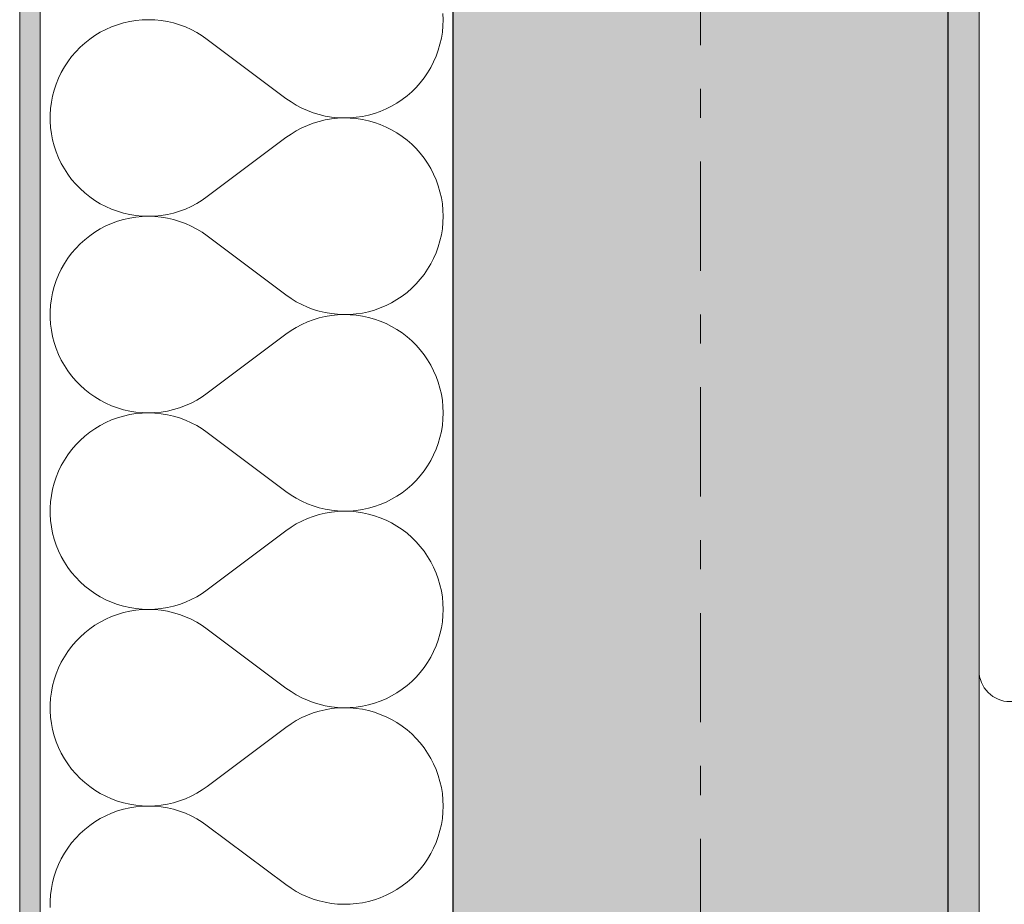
# Model space of a CAD drawing. Extents: x 100 to 2982, y 37 to 2050.
# Tile 22 of 130: x 620 to 668, y 979 to 1022. Entities that reach past the tile are written whole.
import ezdxf
from ezdxf.xclip import XClip

# ---------------------------------------------------------------- set-up
doc = ezdxf.new("R2010")
doc.units = 0
doc.header["$MEASUREMENT"] = 0
doc.header["$XCLIPFRAME"] = 0
doc.linetypes.add('Przerywana podwójnie', pattern=[54.680554, 26.458333, -10.583333, 7.055556, -10.583333])
for name, color, linetype in [('410-K Osie', 7, 'Continuous'), ('420-K Ściany', 7, 'Continuous'), ('820-G Rysunki Obrazki', 7, 'Continuous'), ('Nowe_330-W Wyposażenie', 7, 'Continuous')]:
    doc.layers.add(name, color=color, linetype=linetype)
pattern_1 = [(0, (-18316.349, -206.5255), (0, 8.660254), [0, -5]), (0, (-18313.849, -202.195), (0, 8.660254), [0, -5])]

# ---------------------------------------------------------------- blocks, each defined once
blk = doc.blocks.new('*X10')
at = {"layer": '420-K Ściany', "color": 174, "linetype": 'Continuous', "lineweight": 5, "ltscale": 0.2}
for p, q in [((640.326, 1022.046), (640.316, 1022.347)), ((624.546, 1021.805), (624.259, 1021.7)), ((624.839, 1021.892), (624.546, 1021.805)), ((625.137, 1021.959), (624.839, 1021.892)), ((625.438, 1022.008), (625.137, 1021.959)), ((625.743, 1022.037), (625.438, 1022.008)), ((626.048, 1022.046), (625.743, 1022.037)), ((626.353, 1022.036), (626.048, 1022.046)), ((626.658, 1022.006), (626.353, 1022.036)), ((626.959, 1021.956), (626.658, 1022.006)), ((627.257, 1021.888), (626.959, 1021.956)), ((627.55, 1021.8), (627.257, 1021.888)), ((627.836, 1021.694), (627.55, 1021.8)), ((640.316, 1021.745), (640.326, 1022.046)), ((623.708, 1021.436), (623.446, 1021.278)), ((623.979, 1021.577), (623.708, 1021.436)), ((624.259, 1021.7), (623.979, 1021.577)), ((628.115, 1021.57), (627.836, 1021.694)), ((628.386, 1021.428), (628.115, 1021.57)), ((628.647, 1021.269), (628.386, 1021.428)), ((640.24, 1021.148), (640.288, 1021.445)), ((640.288, 1021.445), (640.316, 1021.745)), ((622.957, 1020.913), (622.73, 1020.708)), ((623.196, 1021.103), (622.957, 1020.913)), ((623.446, 1021.278), (623.196, 1021.103)), ((628.897, 1021.094), (628.647, 1021.269)), ((628.897, 1021.094), (632.707, 1018.236)), ((640.089, 1020.565), (640.174, 1020.854)), ((640.174, 1020.854), (640.24, 1021.148)), ((622.517, 1020.488), (622.319, 1020.256)), ((622.73, 1020.708), (622.517, 1020.488)), ((639.987, 1020.281), (640.089, 1020.565)), ((622.136, 1020.011), (621.969, 1019.755)), ((622.319, 1020.256), (622.136, 1020.011)), ((639.729, 1019.737), (639.866, 1020.005)), ((639.866, 1020.005), (639.987, 1020.281)), ((621.819, 1019.489), (621.687, 1019.213)), ((621.969, 1019.755), (621.819, 1019.489)), ((639.404, 1019.23), (639.574, 1019.479)), ((639.574, 1019.479), (639.729, 1019.737)), ((621.572, 1018.93), (621.475, 1018.64)), ((621.687, 1019.213), (621.572, 1018.93)), ((639.018, 1018.768), (639.218, 1018.993)), ((639.218, 1018.993), (639.404, 1019.23)), ((621.475, 1018.64), (621.398, 1018.345)), ((638.577, 1018.358), (638.804, 1018.556)), ((638.804, 1018.556), (639.018, 1018.768)), ((621.339, 1018.045), (621.3, 1017.742)), ((621.398, 1018.345), (621.339, 1018.045)), ((632.707, 1018.236), (632.953, 1018.063)), ((632.953, 1018.063), (633.21, 1017.906)), ((637.827, 1017.856), (638.087, 1018.008)), ((638.087, 1018.008), (638.338, 1018.175)), ((638.338, 1018.175), (638.577, 1018.358)), ((621.3, 1017.742), (621.281, 1017.437)), ((633.21, 1017.906), (633.477, 1017.766)), ((633.477, 1017.766), (633.752, 1017.642)), ((633.752, 1017.642), (634.034, 1017.537)), ((634.034, 1017.537), (634.322, 1017.449)), ((636.706, 1017.423), (636.996, 1017.504)), ((636.996, 1017.504), (637.28, 1017.604)), ((637.28, 1017.604), (637.558, 1017.722)), ((637.558, 1017.722), (637.827, 1017.856)), ((621.281, 1017.437), (621.281, 1017.131)), ((621.281, 1017.131), (621.3, 1016.826)), ((634.034, 1017.031), (633.752, 1016.926)), ((634.322, 1017.119), (634.034, 1017.031)), ((634.322, 1017.449), (634.615, 1017.38)), ((634.615, 1017.188), (634.322, 1017.119)), ((634.615, 1017.38), (634.912, 1017.329)), ((634.912, 1017.239), (634.615, 1017.188)), ((634.912, 1017.329), (635.211, 1017.297)), ((635.211, 1017.271), (634.912, 1017.239)), ((635.211, 1017.297), (635.512, 1017.284)), ((635.512, 1017.284), (635.211, 1017.271)), ((635.512, 1017.284), (635.813, 1017.291)), ((635.813, 1017.277), (635.512, 1017.284)), ((635.813, 1017.291), (636.114, 1017.316)), ((636.114, 1017.252), (635.813, 1017.277)), ((636.114, 1017.316), (636.411, 1017.36)), ((636.411, 1017.208), (636.114, 1017.252)), ((636.411, 1017.36), (636.706, 1017.423)), ((636.706, 1017.145), (636.411, 1017.208)), ((636.996, 1017.064), (636.706, 1017.145)), ((637.28, 1016.964), (636.996, 1017.064)), ((621.3, 1016.826), (621.339, 1016.523)), ((633.21, 1016.662), (632.953, 1016.505)), ((633.477, 1016.802), (633.21, 1016.662)), ((633.752, 1016.926), (633.477, 1016.802)), ((637.558, 1016.847), (637.28, 1016.964)), ((637.827, 1016.712), (637.558, 1016.847)), ((638.087, 1016.56), (637.827, 1016.712)), ((638.338, 1016.393), (638.087, 1016.56)), ((621.339, 1016.523), (621.398, 1016.223)), ((621.398, 1016.223), (621.475, 1015.928)), ((628.897, 1013.474), (632.707, 1016.332)), ((632.953, 1016.505), (632.707, 1016.332)), ((638.577, 1016.21), (638.338, 1016.393)), ((638.804, 1016.012), (638.577, 1016.21)), ((621.475, 1015.928), (621.572, 1015.638)), ((621.572, 1015.638), (621.687, 1015.355)), ((639.018, 1015.8), (638.804, 1016.012)), ((639.218, 1015.575), (639.018, 1015.8)), ((621.687, 1015.355), (621.819, 1015.079)), ((639.404, 1015.338), (639.218, 1015.575)), ((639.574, 1015.089), (639.404, 1015.338)), ((621.819, 1015.079), (621.969, 1014.813)), ((621.969, 1014.813), (622.136, 1014.557)), ((639.729, 1014.831), (639.574, 1015.089)), ((639.866, 1014.563), (639.729, 1014.831)), ((622.136, 1014.557), (622.319, 1014.312)), ((622.319, 1014.312), (622.517, 1014.08)), ((639.987, 1014.287), (639.866, 1014.563)), ((640.089, 1014.003), (639.987, 1014.287)), ((622.517, 1014.08), (622.73, 1013.86)), ((622.73, 1013.86), (622.957, 1013.655)), ((640.174, 1013.714), (640.089, 1014.003)), ((640.24, 1013.42), (640.174, 1013.714)), ((622.957, 1013.655), (623.196, 1013.465)), ((623.196, 1013.465), (623.446, 1013.29)), ((623.446, 1013.29), (623.708, 1013.132)), ((628.386, 1013.14), (628.647, 1013.299)), ((628.647, 1013.299), (628.897, 1013.474)), ((640.288, 1013.123), (640.24, 1013.42)), ((623.708, 1013.132), (623.979, 1012.991)), ((623.979, 1012.991), (624.259, 1012.868)), ((624.259, 1012.868), (624.546, 1012.763)), ((624.546, 1012.763), (624.839, 1012.676)), ((627.257, 1012.68), (627.55, 1012.768)), ((627.55, 1012.768), (627.836, 1012.874)), ((627.836, 1012.874), (628.115, 1012.998)), ((628.115, 1012.998), (628.386, 1013.14)), ((640.316, 1012.823), (640.288, 1013.123)), ((640.326, 1012.522), (640.316, 1012.823)), ((624.546, 1012.282), (624.259, 1012.176)), ((624.839, 1012.368), (624.546, 1012.282)), ((624.839, 1012.676), (625.137, 1012.609)), ((625.137, 1012.436), (624.839, 1012.368)), ((625.137, 1012.609), (625.438, 1012.56)), ((625.438, 1012.484), (625.137, 1012.436)), ((625.438, 1012.56), (625.743, 1012.531)), ((625.743, 1012.513), (625.438, 1012.484)), ((625.743, 1012.531), (626.048, 1012.522)), ((626.048, 1012.522), (625.743, 1012.513)), ((626.048, 1012.522), (626.353, 1012.532)), ((626.353, 1012.512), (626.048, 1012.522)), ((626.353, 1012.532), (626.658, 1012.562)), ((626.658, 1012.482), (626.353, 1012.512)), ((626.658, 1012.562), (626.959, 1012.612)), ((626.959, 1012.433), (626.658, 1012.482)), ((626.959, 1012.612), (627.257, 1012.68)), ((627.257, 1012.364), (626.959, 1012.433)), ((627.55, 1012.276), (627.257, 1012.364)), ((627.836, 1012.17), (627.55, 1012.276)), ((640.316, 1012.221), (640.326, 1012.522)), ((623.708, 1011.912), (623.446, 1011.754)), ((623.979, 1012.053), (623.708, 1011.912)), ((624.259, 1012.176), (623.979, 1012.053)), ((628.115, 1012.046), (627.836, 1012.17)), ((628.386, 1011.904), (628.115, 1012.046)), ((628.647, 1011.745), (628.386, 1011.904)), ((640.24, 1011.624), (640.288, 1011.921)), ((640.288, 1011.921), (640.316, 1012.221)), ((622.957, 1011.389), (622.73, 1011.184)), ((623.196, 1011.579), (622.957, 1011.389)), ((623.446, 1011.754), (623.196, 1011.579)), ((628.897, 1011.57), (628.647, 1011.745)), ((628.897, 1011.57), (632.707, 1008.713)), ((640.089, 1011.041), (640.174, 1011.33)), ((640.174, 1011.33), (640.24, 1011.624)), ((622.517, 1010.964), (622.319, 1010.732)), ((622.73, 1011.184), (622.517, 1010.964)), ((639.987, 1010.758), (640.089, 1011.041)), ((622.136, 1010.487), (621.969, 1010.231)), ((622.319, 1010.732), (622.136, 1010.487)), ((639.729, 1010.214), (639.866, 1010.482)), ((639.866, 1010.482), (639.987, 1010.758)), ((621.819, 1009.965), (621.687, 1009.69)), ((621.969, 1010.231), (621.819, 1009.965)), ((639.404, 1009.706), (639.574, 1009.955)), ((639.574, 1009.955), (639.729, 1010.214)), ((621.572, 1009.406), (621.475, 1009.117)), ((621.687, 1009.69), (621.572, 1009.406)), ((639.018, 1009.244), (639.218, 1009.469)), ((639.218, 1009.469), (639.404, 1009.706)), ((621.475, 1009.117), (621.398, 1008.821)), ((638.577, 1008.835), (638.804, 1009.033)), ((638.804, 1009.033), (639.018, 1009.244)), ((621.339, 1008.521), (621.3, 1008.218)), ((621.398, 1008.821), (621.339, 1008.521)), ((632.707, 1008.713), (632.953, 1008.54)), ((632.953, 1008.54), (633.21, 1008.382)), ((637.827, 1008.332), (638.087, 1008.484)), ((638.087, 1008.484), (638.338, 1008.652)), ((638.338, 1008.652), (638.577, 1008.835)), ((621.3, 1008.218), (621.281, 1007.913)), ((633.21, 1008.382), (633.477, 1008.242)), ((633.477, 1008.242), (633.752, 1008.119)), ((633.752, 1008.119), (634.034, 1008.013)), ((634.034, 1008.013), (634.322, 1007.925)), ((636.706, 1007.899), (636.996, 1007.981)), ((636.996, 1007.981), (637.28, 1008.08)), ((637.28, 1008.08), (637.558, 1008.198)), ((637.558, 1008.198), (637.827, 1008.332)), ((621.281, 1007.913), (621.281, 1007.607)), ((621.281, 1007.607), (621.3, 1007.302)), ((634.034, 1007.508), (633.752, 1007.402)), ((634.322, 1007.595), (634.034, 1007.508)), ((634.322, 1007.925), (634.615, 1007.856)), ((634.615, 1007.665), (634.322, 1007.595)), ((634.615, 1007.856), (634.912, 1007.805)), ((634.912, 1007.715), (634.615, 1007.665)), ((634.912, 1007.805), (635.211, 1007.773)), ((635.211, 1007.747), (634.912, 1007.715)), ((635.211, 1007.773), (635.512, 1007.76)), ((635.512, 1007.76), (635.211, 1007.747)), ((635.512, 1007.76), (635.813, 1007.767)), ((635.813, 1007.754), (635.512, 1007.76)), ((635.813, 1007.767), (636.114, 1007.792)), ((636.114, 1007.728), (635.813, 1007.754)), ((636.114, 1007.792), (636.411, 1007.836)), ((636.411, 1007.684), (636.114, 1007.728)), ((636.411, 1007.836), (636.706, 1007.899)), ((636.706, 1007.621), (636.411, 1007.684)), ((636.996, 1007.54), (636.706, 1007.621)), ((637.28, 1007.44), (636.996, 1007.54)), ((621.3, 1007.302), (621.339, 1006.999)), ((621.339, 1006.999), (621.398, 1006.699)), ((633.21, 1007.138), (632.953, 1006.981)), ((633.477, 1007.278), (633.21, 1007.138)), ((633.752, 1007.402), (633.477, 1007.278)), ((637.558, 1007.323), (637.28, 1007.44)), ((637.827, 1007.188), (637.558, 1007.323)), ((638.087, 1007.037), (637.827, 1007.188)), ((638.338, 1006.869), (638.087, 1007.037)), ((621.398, 1006.699), (621.475, 1006.404)), ((628.897, 1003.951), (632.707, 1006.808)), ((632.953, 1006.981), (632.707, 1006.808)), ((638.577, 1006.686), (638.338, 1006.869)), ((638.804, 1006.488), (638.577, 1006.686)), ((621.475, 1006.404), (621.572, 1006.114)), ((621.572, 1006.114), (621.687, 1005.831)), ((639.018, 1006.276), (638.804, 1006.488)), ((639.218, 1006.051), (639.018, 1006.276)), ((639.404, 1005.814), (639.218, 1006.051)), ((621.687, 1005.831), (621.819, 1005.555)), ((639.574, 1005.566), (639.404, 1005.814)), ((621.819, 1005.555), (621.969, 1005.289)), ((621.969, 1005.289), (622.136, 1005.033)), ((639.729, 1005.307), (639.574, 1005.566)), ((639.866, 1005.039), (639.729, 1005.307)), ((622.136, 1005.033), (622.319, 1004.789)), ((622.319, 1004.789), (622.517, 1004.556)), ((639.987, 1004.763), (639.866, 1005.039)), ((640.089, 1004.48), (639.987, 1004.763)), ((622.517, 1004.556), (622.73, 1004.337)), ((622.73, 1004.337), (622.957, 1004.131)), ((640.174, 1004.191), (640.089, 1004.48)), ((640.24, 1003.897), (640.174, 1004.191)), ((622.957, 1004.131), (623.196, 1003.941)), ((623.196, 1003.941), (623.446, 1003.767)), ((623.446, 1003.767), (623.708, 1003.608)), ((628.386, 1003.616), (628.647, 1003.775)), ((628.647, 1003.775), (628.897, 1003.951)), ((640.288, 1003.599), (640.24, 1003.897)), ((623.708, 1003.608), (623.979, 1003.467)), ((623.979, 1003.467), (624.259, 1003.344)), ((624.259, 1003.344), (624.546, 1003.239)), ((624.546, 1003.239), (624.839, 1003.152)), ((627.257, 1003.156), (627.55, 1003.244)), ((627.55, 1003.244), (627.836, 1003.35)), ((627.836, 1003.35), (628.115, 1003.474)), ((628.115, 1003.474), (628.386, 1003.616)), ((640.316, 1003.299), (640.288, 1003.599)), ((640.326, 1002.998), (640.316, 1003.299)), ((624.546, 1002.758), (624.259, 1002.653)), ((624.839, 1002.844), (624.546, 1002.758)), ((624.839, 1003.152), (625.137, 1003.085)), ((625.137, 1002.912), (624.839, 1002.844)), ((625.137, 1003.085), (625.438, 1003.036)), ((625.438, 1002.96), (625.137, 1002.912)), ((625.438, 1003.036), (625.743, 1003.008)), ((625.743, 1002.989), (625.438, 1002.96)), ((625.743, 1003.008), (626.048, 1002.998)), ((626.048, 1002.998), (625.743, 1002.989)), ((626.048, 1002.998), (626.353, 1003.009)), ((626.353, 1002.988), (626.048, 1002.998)), ((626.353, 1003.009), (626.658, 1003.039)), ((626.658, 1002.958), (626.353, 1002.988)), ((626.658, 1003.039), (626.959, 1003.088)), ((626.959, 1002.909), (626.658, 1002.958)), ((626.959, 1003.088), (627.257, 1003.156)), ((627.257, 1002.84), (626.959, 1002.909)), ((627.55, 1002.753), (627.257, 1002.84)), ((627.836, 1002.647), (627.55, 1002.753)), ((640.316, 1002.697), (640.326, 1002.998)), ((623.446, 1002.23), (623.196, 1002.055)), ((623.708, 1002.388), (623.446, 1002.23)), ((623.979, 1002.529), (623.708, 1002.388)), ((624.259, 1002.653), (623.979, 1002.529)), ((628.115, 1002.522), (627.836, 1002.647)), ((628.386, 1002.38), (628.115, 1002.522)), ((628.647, 1002.221), (628.386, 1002.38)), ((640.24, 1002.1), (640.288, 1002.397)), ((640.288, 1002.397), (640.316, 1002.697)), ((622.957, 1001.865), (622.73, 1001.66)), ((623.196, 1002.055), (622.957, 1001.865)), ((628.897, 1002.046), (628.647, 1002.221)), ((628.897, 1002.046), (632.707, 999.189)), ((640.089, 1001.517), (640.174, 1001.806)), ((640.174, 1001.806), (640.24, 1002.1)), ((622.517, 1001.441), (622.319, 1001.208)), ((622.73, 1001.66), (622.517, 1001.441)), ((639.987, 1001.234), (640.089, 1001.517)), ((622.136, 1000.963), (621.969, 1000.707)), ((622.319, 1001.208), (622.136, 1000.963)), ((639.729, 1000.69), (639.866, 1000.958)), ((639.866, 1000.958), (639.987, 1001.234)), ((621.819, 1000.441), (621.687, 1000.166)), ((621.969, 1000.707), (621.819, 1000.441)), ((639.404, 1000.183), (639.574, 1000.431)), ((639.574, 1000.431), (639.729, 1000.69)), ((621.572, 999.883), (621.475, 999.593)), ((621.687, 1000.166), (621.572, 999.883)), ((639.018, 999.721), (639.218, 999.945)), ((639.218, 999.945), (639.404, 1000.183)), ((621.475, 999.593), (621.398, 999.297)), ((638.577, 999.311), (638.804, 999.509)), ((638.804, 999.509), (639.018, 999.721)), ((621.339, 998.997), (621.3, 998.694)), ((621.398, 999.297), (621.339, 998.997)), ((632.707, 999.189), (632.953, 999.016)), ((632.953, 999.016), (633.21, 998.859)), ((637.827, 998.809), (638.087, 998.96)), ((638.087, 998.96), (638.338, 999.128)), ((638.338, 999.128), (638.577, 999.311)), ((621.3, 998.694), (621.281, 998.389)), ((633.21, 998.859), (633.477, 998.718)), ((633.477, 998.718), (633.752, 998.595)), ((633.752, 998.595), (634.034, 998.489)), ((634.034, 998.489), (634.322, 998.401)), ((636.706, 998.375), (636.996, 998.457)), ((636.996, 998.457), (637.28, 998.557)), ((637.28, 998.557), (637.558, 998.674)), ((637.558, 998.674), (637.827, 998.809)), ((621.281, 998.389), (621.281, 998.084)), ((621.281, 998.084), (621.3, 997.779)), ((634.034, 997.984), (633.752, 997.878)), ((634.322, 998.072), (634.034, 997.984)), ((634.322, 998.401), (634.615, 998.332)), ((634.615, 998.141), (634.322, 998.072)), ((634.615, 998.332), (634.912, 998.281)), ((634.912, 998.192), (634.615, 998.141)), ((634.912, 998.281), (635.211, 998.249)), ((635.211, 998.223), (634.912, 998.192)), ((635.211, 998.249), (635.512, 998.237)), ((635.512, 998.236), (635.211, 998.223)), ((635.512, 998.237), (635.813, 998.243)), ((635.813, 998.23), (635.512, 998.236)), ((635.813, 998.243), (636.114, 998.268)), ((636.114, 998.205), (635.813, 998.23)), ((636.114, 998.268), (636.411, 998.312)), ((636.411, 998.16), (636.114, 998.205)), ((636.411, 998.312), (636.706, 998.375)), ((636.706, 998.097), (636.411, 998.16)), ((636.996, 998.016), (636.706, 998.097)), ((637.28, 997.916), (636.996, 998.016)), ((621.3, 997.779), (621.339, 997.476)), ((621.339, 997.476), (621.398, 997.176)), ((632.953, 997.457), (632.707, 997.284)), ((633.21, 997.614), (632.953, 997.457)), ((633.477, 997.755), (633.21, 997.614)), ((633.752, 997.878), (633.477, 997.755)), ((637.558, 997.799), (637.28, 997.916)), ((637.827, 997.664), (637.558, 997.799)), ((638.087, 997.513), (637.827, 997.664)), ((638.338, 997.345), (638.087, 997.513)), ((621.398, 997.176), (621.475, 996.88)), ((628.897, 994.427), (632.707, 997.284)), ((638.577, 997.162), (638.338, 997.345)), ((638.804, 996.964), (638.577, 997.162)), ((621.475, 996.88), (621.572, 996.59)), ((621.572, 996.59), (621.687, 996.307)), ((639.018, 996.752), (638.804, 996.964)), ((639.218, 996.527), (639.018, 996.752)), ((639.404, 996.29), (639.218, 996.527)), ((621.687, 996.307), (621.819, 996.032)), ((621.819, 996.032), (621.969, 995.766)), ((639.574, 996.042), (639.404, 996.29)), ((639.729, 995.783), (639.574, 996.042)), ((621.969, 995.766), (622.136, 995.51)), ((639.866, 995.515), (639.729, 995.783)), ((622.136, 995.51), (622.319, 995.265)), ((622.319, 995.265), (622.517, 995.032)), ((639.987, 995.239), (639.866, 995.515)), ((640.089, 994.956), (639.987, 995.239)), ((622.517, 995.032), (622.73, 994.813)), ((622.73, 994.813), (622.957, 994.608)), ((622.957, 994.608), (623.196, 994.417)), ((640.174, 994.667), (640.089, 994.956)), ((640.24, 994.373), (640.174, 994.667)), ((623.196, 994.417), (623.446, 994.243)), ((623.446, 994.243), (623.708, 994.085)), ((628.386, 994.092), (628.647, 994.251)), ((628.647, 994.251), (628.897, 994.427)), ((640.288, 994.075), (640.24, 994.373)), ((623.708, 994.085), (623.979, 993.944)), ((623.979, 993.944), (624.259, 993.82)), ((624.259, 993.82), (624.546, 993.715)), ((624.546, 993.715), (624.839, 993.629)), ((627.257, 993.633), (627.55, 993.72)), ((627.55, 993.72), (627.836, 993.826)), ((627.836, 993.826), (628.115, 993.951)), ((628.115, 993.951), (628.386, 994.092)), ((640.316, 993.776), (640.288, 994.075)), ((640.326, 993.474), (640.316, 993.776)), ((624.546, 993.234), (624.259, 993.129)), ((624.839, 993.32), (624.546, 993.234)), ((624.839, 993.629), (625.137, 993.561)), ((625.137, 993.388), (624.839, 993.32)), ((625.137, 993.561), (625.438, 993.513)), ((625.438, 993.436), (625.137, 993.388)), ((625.438, 993.513), (625.743, 993.484)), ((625.743, 993.465), (625.438, 993.436)), ((625.743, 993.484), (626.048, 993.474)), ((626.048, 993.474), (625.743, 993.465)), ((626.048, 993.474), (626.353, 993.485)), ((626.353, 993.464), (626.048, 993.474)), ((626.353, 993.485), (626.658, 993.515)), ((626.658, 993.434), (626.353, 993.464)), ((626.658, 993.515), (626.959, 993.564)), ((626.959, 993.385), (626.658, 993.434)), ((626.959, 993.564), (627.257, 993.633)), ((627.257, 993.316), (626.959, 993.385)), ((627.55, 993.229), (627.257, 993.316)), ((627.836, 993.123), (627.55, 993.229)), ((640.288, 992.874), (640.316, 993.173)), ((640.316, 993.173), (640.326, 993.474)), ((623.446, 992.706), (623.196, 992.532)), ((623.708, 992.864), (623.446, 992.706)), ((623.979, 993.005), (623.708, 992.864)), ((624.259, 993.129), (623.979, 993.005)), ((628.115, 992.998), (627.836, 993.123)), ((628.386, 992.857), (628.115, 992.998)), ((628.647, 992.698), (628.386, 992.857)), ((628.897, 992.522), (628.647, 992.698)), ((640.24, 992.576), (640.288, 992.874)), ((622.957, 992.341), (622.73, 992.136)), ((623.196, 992.532), (622.957, 992.341)), ((628.897, 992.522), (632.707, 989.665)), ((640.089, 991.993), (640.174, 992.282)), ((640.174, 992.282), (640.24, 992.576)), ((622.517, 991.917), (622.319, 991.684)), ((622.73, 992.136), (622.517, 991.917)), ((639.987, 991.71), (640.089, 991.993)), ((622.136, 991.439), (621.969, 991.183)), ((622.319, 991.684), (622.136, 991.439)), ((639.729, 991.166), (639.866, 991.434)), ((639.866, 991.434), (639.987, 991.71)), ((621.819, 990.917), (621.687, 990.642)), ((621.969, 991.183), (621.819, 990.917)), ((639.404, 990.659), (639.574, 990.907)), ((639.574, 990.907), (639.729, 991.166)), ((621.572, 990.359), (621.475, 990.069)), ((621.687, 990.642), (621.572, 990.359)), ((639.018, 990.197), (639.218, 990.422)), ((639.218, 990.422), (639.404, 990.659)), ((621.475, 990.069), (621.398, 989.773)), ((638.577, 989.787), (638.804, 989.985)), ((638.804, 989.985), (639.018, 990.197)), ((621.339, 989.473), (621.3, 989.17)), ((621.398, 989.773), (621.339, 989.473)), ((632.707, 989.665), (632.953, 989.492)), ((632.953, 989.492), (633.21, 989.335)), ((637.827, 989.285), (638.087, 989.436)), ((638.087, 989.436), (638.338, 989.604)), ((638.338, 989.604), (638.577, 989.787)), ((621.3, 989.17), (621.281, 988.865)), ((621.281, 988.865), (621.281, 988.56)), ((633.21, 989.335), (633.477, 989.194)), ((633.477, 989.194), (633.752, 989.071)), ((633.752, 989.071), (634.034, 988.965)), ((634.034, 988.965), (634.322, 988.877)), ((634.322, 988.877), (634.615, 988.808)), ((636.706, 988.852), (636.996, 988.933)), ((636.996, 988.933), (637.28, 989.033)), ((637.28, 989.033), (637.558, 989.15)), ((637.558, 989.15), (637.827, 989.285)), ((621.281, 988.56), (621.3, 988.255)), ((634.034, 988.46), (633.752, 988.354)), ((634.322, 988.548), (634.034, 988.46)), ((634.615, 988.617), (634.322, 988.548)), ((634.615, 988.808), (634.912, 988.757)), ((634.912, 988.668), (634.615, 988.617)), ((634.912, 988.757), (635.211, 988.726)), ((635.211, 988.7), (634.912, 988.668)), ((635.211, 988.726), (635.512, 988.713)), ((635.512, 988.712), (635.211, 988.7)), ((635.512, 988.713), (635.813, 988.719)), ((635.813, 988.706), (635.512, 988.712)), ((635.813, 988.719), (636.114, 988.744)), ((636.114, 988.681), (635.813, 988.706)), ((636.114, 988.744), (636.411, 988.789)), ((636.411, 988.637), (636.114, 988.681)), ((636.411, 988.789), (636.706, 988.852)), ((636.706, 988.574), (636.411, 988.637)), ((636.996, 988.492), (636.706, 988.574)), ((637.28, 988.392), (636.996, 988.492)), ((637.558, 988.275), (637.28, 988.392)), ((621.3, 988.255), (621.339, 987.952)), ((621.339, 987.952), (621.398, 987.652)), ((632.953, 987.933), (632.707, 987.76)), ((633.21, 988.09), (632.953, 987.933)), ((633.477, 988.231), (633.21, 988.09)), ((633.752, 988.354), (633.477, 988.231)), ((637.827, 988.14), (637.558, 988.275)), ((638.087, 987.989), (637.827, 988.14)), ((638.338, 987.821), (638.087, 987.989)), ((621.398, 987.652), (621.475, 987.356)), ((628.897, 984.903), (632.707, 987.76)), ((638.577, 987.638), (638.338, 987.821)), ((638.804, 987.44), (638.577, 987.638)), ((639.018, 987.228), (638.804, 987.44)), ((621.475, 987.356), (621.572, 987.066)), ((621.572, 987.066), (621.687, 986.783)), ((639.218, 987.004), (639.018, 987.228)), ((639.404, 986.766), (639.218, 987.004)), ((621.687, 986.783), (621.819, 986.508)), ((621.819, 986.508), (621.969, 986.242)), ((639.574, 986.518), (639.404, 986.766)), ((639.729, 986.259), (639.574, 986.518)), ((621.969, 986.242), (622.136, 985.986)), ((639.866, 985.991), (639.729, 986.259)), ((622.136, 985.986), (622.319, 985.741)), ((622.319, 985.741), (622.517, 985.508)), ((639.987, 985.715), (639.866, 985.991)), ((640.089, 985.432), (639.987, 985.715)), ((622.517, 985.508), (622.73, 985.289)), ((622.73, 985.289), (622.957, 985.084)), ((622.957, 985.084), (623.196, 984.894)), ((640.174, 985.143), (640.089, 985.432)), ((640.24, 984.849), (640.174, 985.143)), ((623.196, 984.894), (623.446, 984.719)), ((623.446, 984.719), (623.708, 984.561)), ((628.115, 984.427), (628.386, 984.569)), ((628.386, 984.569), (628.647, 984.728)), ((628.647, 984.728), (628.897, 984.903)), ((640.288, 984.552), (640.24, 984.849)), ((623.708, 984.561), (623.979, 984.42)), ((623.979, 984.42), (624.259, 984.296)), ((624.259, 984.296), (624.546, 984.191)), ((624.546, 984.191), (624.839, 984.105)), ((624.839, 984.105), (625.137, 984.037)), ((626.959, 984.04), (627.257, 984.109)), ((627.257, 984.109), (627.55, 984.196)), ((627.55, 984.196), (627.836, 984.302)), ((627.836, 984.302), (628.115, 984.427)), ((640.316, 984.252), (640.288, 984.552)), ((640.326, 983.951), (640.316, 984.252)), ((624.546, 983.71), (624.259, 983.605)), ((624.839, 983.797), (624.546, 983.71)), ((625.137, 983.864), (624.839, 983.797)), ((625.137, 984.037), (625.438, 983.989)), ((625.438, 983.913), (625.137, 983.864)), ((625.438, 983.989), (625.743, 983.96)), ((625.743, 983.941), (625.438, 983.913)), ((625.743, 983.96), (626.048, 983.951)), ((626.048, 983.951), (625.743, 983.941)), ((626.048, 983.951), (626.353, 983.961)), ((626.353, 983.94), (626.048, 983.951)), ((626.353, 983.961), (626.658, 983.991)), ((626.658, 983.91), (626.353, 983.94)), ((626.658, 983.991), (626.959, 984.04)), ((626.959, 983.861), (626.658, 983.91)), ((627.257, 983.793), (626.959, 983.861)), ((627.55, 983.705), (627.257, 983.793)), ((627.836, 983.599), (627.55, 983.705)), ((640.288, 983.35), (640.316, 983.65)), ((640.316, 983.65), (640.326, 983.951)), ((623.446, 983.182), (623.196, 983.008)), ((623.708, 983.341), (623.446, 983.182)), ((623.979, 983.482), (623.708, 983.341)), ((624.259, 983.605), (623.979, 983.482)), ((628.115, 983.475), (627.836, 983.599)), ((628.386, 983.333), (628.115, 983.475)), ((628.647, 983.174), (628.386, 983.333)), ((628.897, 982.998), (628.647, 983.174)), ((640.24, 983.052), (640.288, 983.35)), ((622.957, 982.818), (622.73, 982.612)), ((623.196, 983.008), (622.957, 982.818)), ((628.897, 982.998), (632.707, 980.141)), ((640.089, 982.469), (640.174, 982.758)), ((640.174, 982.758), (640.24, 983.052)), ((622.517, 982.393), (622.319, 982.16)), ((622.73, 982.612), (622.517, 982.393)), ((639.866, 981.91), (639.987, 982.186)), ((639.987, 982.186), (640.089, 982.469)), ((622.136, 981.916), (621.969, 981.66)), ((622.319, 982.16), (622.136, 981.916)), ((639.729, 981.642), (639.866, 981.91)), ((621.819, 981.394), (621.687, 981.118)), ((621.969, 981.66), (621.819, 981.394)), ((639.404, 981.135), (639.574, 981.383)), ((639.574, 981.383), (639.729, 981.642)), ((621.572, 980.835), (621.475, 980.545)), ((621.687, 981.118), (621.572, 980.835)), ((639.018, 980.673), (639.218, 980.898)), ((639.218, 980.898), (639.404, 981.135)), ((621.475, 980.545), (621.398, 980.25)), ((638.577, 980.263), (638.804, 980.461)), ((638.804, 980.461), (639.018, 980.673)), ((621.339, 979.95), (621.3, 979.647)), ((621.398, 980.25), (621.339, 979.95)), ((632.707, 980.141), (632.953, 979.968)), ((632.953, 979.968), (633.21, 979.811)), ((633.21, 979.811), (633.477, 979.671)), ((637.827, 979.761), (638.087, 979.912)), ((638.087, 979.912), (638.338, 980.08)), ((638.338, 980.08), (638.577, 980.263)), ((621.3, 979.647), (621.281, 979.342)), ((621.281, 979.342), (621.281, 979.036)), ((633.477, 979.671), (633.752, 979.547)), ((633.752, 979.547), (634.034, 979.441)), ((634.034, 979.441), (634.322, 979.354)), ((634.322, 979.354), (634.615, 979.284)), ((636.411, 979.265), (636.706, 979.328)), ((636.706, 979.328), (636.996, 979.409)), ((636.996, 979.409), (637.28, 979.509)), ((637.28, 979.509), (637.558, 979.626)), ((637.558, 979.626), (637.827, 979.761)), ((634.615, 979.284), (634.912, 979.234)), ((634.912, 979.234), (635.211, 979.202)), ((635.211, 979.202), (635.512, 979.189)), ((635.512, 979.189), (635.813, 979.195)), ((635.813, 979.195), (636.114, 979.221)), ((636.114, 979.221), (636.411, 979.265))]:
    blk.add_line(p, q, dxfattribs=at)
blk = doc.blocks.new('Rysunek_1_1', base_point=(-18316.349, -206.526))
at = {"layer": '420-K Ściany', "linetype": 'Continuous', "lineweight": 5}
h = blk.add_hatch(dxfattribs=at)
h.set_pattern_fill('Tynk_0001', color=176, style=0, pattern_type=2)
h.set_pattern_definition(pattern_1)
h.paths.add_polyline_path([(620.802, 575.509), (620.802, 1180.509), (619.802, 1180.509), (619.802, 575.509)])
at = {"layer": '420-K Ściany', "linetype": 'Continuous', "lineweight": 13}
blk.add_hatch(color=62, dxfattribs=at).paths.add_polyline_path([(664.802, 619.509), (664.802, 1180.509), (640.802, 1180.509), (640.802, 619.509)])
at = {"layer": '420-K Ściany', "linetype": 'Continuous', "lineweight": 5}
h = blk.add_hatch(dxfattribs=at)
h.set_pattern_fill('Tynk_0001', color=180, style=0, pattern_type=2)
h.set_pattern_definition(pattern_1)
h.paths.add_polyline_path([(666.302, 621.009), (666.302, 1180.509), (664.802, 1180.509), (664.802, 621.009)])
at = {"layer": '410-K Osie', "color": 4, "linetype": 'Przerywana podwójnie', "lineweight": 13, "ltscale": 0.2}
blk.add_line((652.802, 1813.509), (652.802, 529.46), dxfattribs=at)
blk.add_line((652.802, 1813.509), (652.802, 529.46), dxfattribs=at)
at = {"layer": '420-K Ściany', "color": 67, "linetype": 'Continuous', "lineweight": 13, "ltscale": 0.2}
blk.add_line((620.802, 1180.509), (620.802, 595.509), dxfattribs=at)
at = {"layer": '420-K Ściany', "color": 27, "linetype": 'Continuous', "lineweight": 25, "ltscale": 0.2}
for p, q in [((640.802, 1180.509), (640.802, 619.509)), ((664.802, 621.009), (664.802, 1180.509))]:
    blk.add_line(p, q, dxfattribs=at)
at = {"layer": '420-K Ściany', "color": 47, "linetype": 'Continuous', "lineweight": 15, "ltscale": 0.2, "flags": 128}
for points in [[(619.802, 1180.509), (619.802, 575.509)], [(666.302, 621.009), (666.302, 1180.509)]]:
    blk.add_lwpolyline(points, dxfattribs=at)
at = {"layer": 'Nowe_330-W Wyposażenie', "color": 75, "linetype": 'Continuous', "lineweight": 15, "ltscale": 0.2, "flags": 128}
blk.add_lwpolyline([(666.302, 1047.509), (666.302, 990.509, 0.414214), (667.802, 989.009), (708.802, 989.009, 0.414214), (710.302, 990.509), (710.302, 1047.509, 0.414214), (708.802, 1049.009), (667.802, 1049.009, 0.414214)], format="xyb", close=True, dxfattribs=at)
at = {"color": 65, "linetype": 'Continuous', "lineweight": 13, "ltscale": 0.2}
blk.add_blockref('*X10', (0, 0), dxfattribs=at)

msp = doc.modelspace()

# ---------------------------------------------------------------- block references
at = {"layer": '820-G Rysunki Obrazki', "color": 65, "linetype": 'Continuous', "lineweight": 13, "ltscale": 0.2}
ref = msp.add_blockref('Rysunek_1_1', (-18316.349, -206.526), dxfattribs=at)
XClip(ref).set_block_clipping_path([(244.527027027, 75.2081975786), (2570.9054054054, 2024.1891891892)])

doc.saveas('drawing.dxf')
